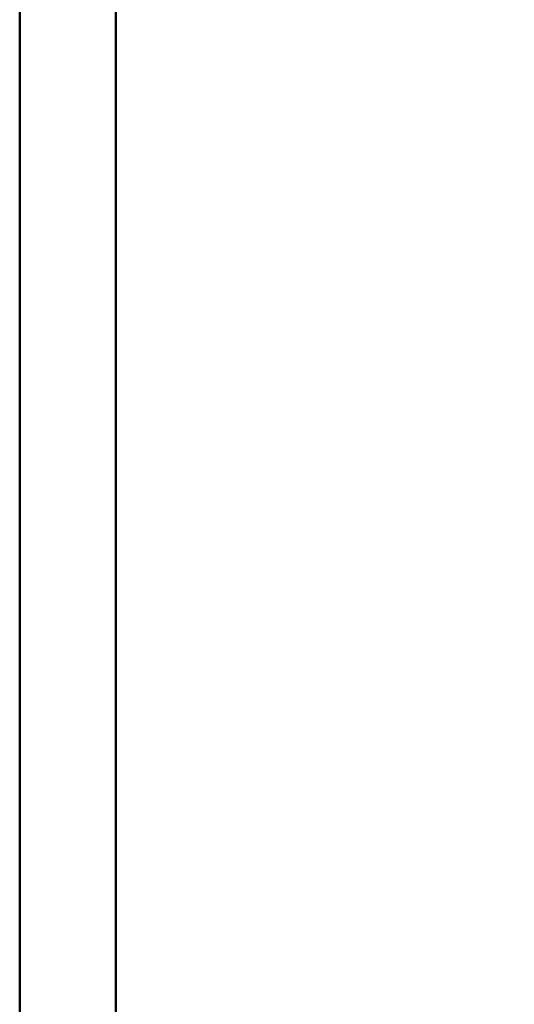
# Model space of a CAD drawing. Header units: millimetres. Extents: x -747 to 747, y -1110 to 610.
# Tile 31 of 93: x -539 to -493, y -263 to -171. Entities that reach past the tile are written whole.
import ezdxf

# ---------------------------------------------------------------- set-up
doc = ezdxf.new("R2010")
doc.units = ezdxf.units.MM
doc.layers.add('G-IMPT', color=8, linetype='Continuous', lineweight=40)

# ---------------------------------------------------------------- blocks, each defined once
blk = doc.blocks.new('NEXA 1000 CALQUES_dwg-755156-Niveau de réf_')
at = {"layer": 'G-IMPT', "flags": 128}
for points in [[(-530, 346), (-530, 178.25), (-530, 10.5), (-530, -157.25), (-530, -325)], [(-530, -325), (-530, -157.25), (-530, 10.5), (-530, 178.25), (-530, 346)], [(-530, 334.4), (-530, 169.55), (-530, 4.7), (-530, -160.15), (-530, -325)], [(-530, -325), (-530, -160.15), (-530, 4.7), (-530, 169.55), (-530, 334.4)], [(-539.008, 331.775), (-539.008, 171.138), (-539.008, 10.5), (-539.008, -150.138), (-539.008, -310.775)], [(-539.008, -310.775), (-539.008, -150.138), (-539.008, 10.5), (-539.008, 171.138), (-539.008, 331.775)]]:
    blk.add_lwpolyline(points, dxfattribs=at)

msp = doc.modelspace()

# ---------------------------------------------------------------- linework, layer by layer
at = {"color": 94, "lineweight": 30}
msp.add_circle((0, 0.5), 609.6, dxfattribs=at)

# ---------------------------------------------------------------- block references
at = {"layer": 'G-IMPT'}
msp.add_blockref('NEXA 1000 CALQUES_dwg-755156-Niveau de réf_', (0, -1), dxfattribs=at)

doc.saveas('drawing.dxf')
